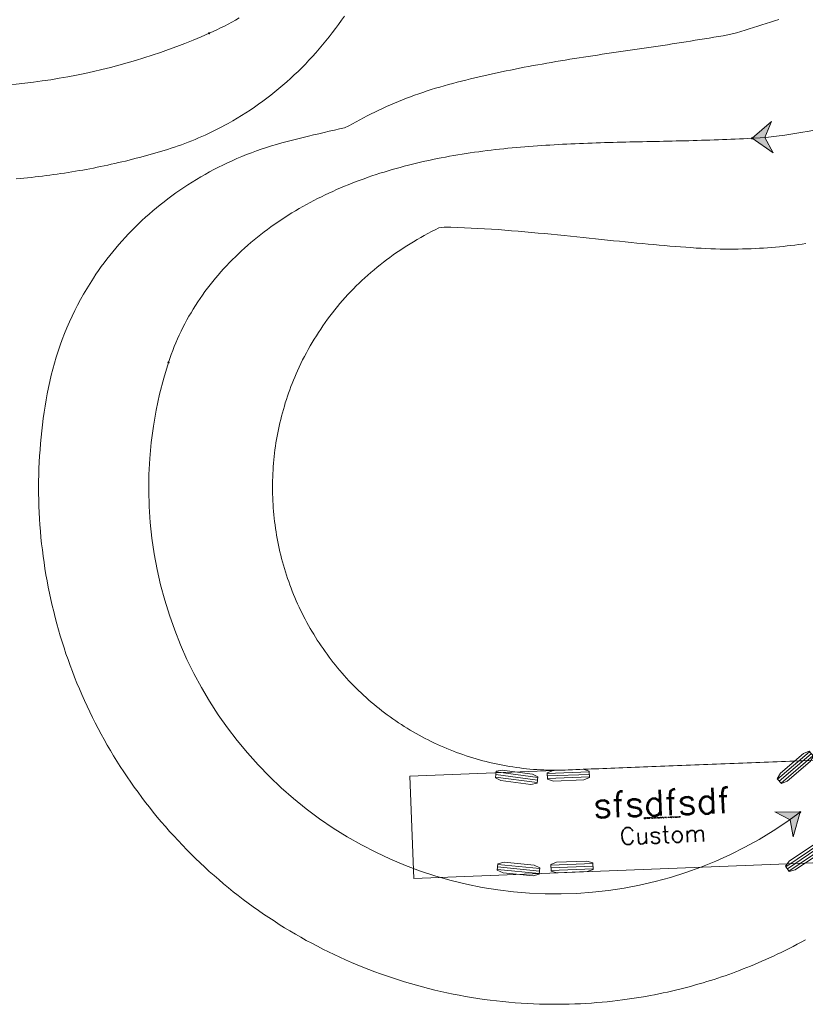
# Model space of a CAD drawing. Header units: metres. Extents: x -173 to 224, y -295 to 41.
# Tile 12 of 41: x 21 to 40, y -208 to -184. Entities that reach past the tile are written whole.
import ezdxf
from ezdxf.enums import TextEntityAlignment as Align

# ---------------------------------------------------------------- set-up
doc = ezdxf.new("R2010")
doc.units = ezdxf.units.M
doc.layers.get('0').update_dxf_attribs({"lineweight": 25})
doc.layers.add('X-XX-AL-M-250', color=7, linetype='Continuous', lineweight=18)
doc.styles.add('TSText', font='Simplex.shx')

# ---------------------------------------------------------------- blocks, each defined once
blk = doc.blocks.new('*U209')
at = {"layer": 'X-XX-AL-M-250', "color": 3, "linetype": 'Continuous', "ltscale": 0.3048, "transparency": 33554687, "flags": 128}
for points in [[(-50.695, -17.117), (-50.581, -17.067), (-50.466, -17.018), (-50.35, -16.971), (-50.232, -16.926), (-50.113, -16.882), (-49.993, -16.839), (-49.872, -16.799), (-49.749, -16.759), (-49.625, -16.722), (-49.499, -16.686), (-49.372, -16.651), (-49.244, -16.619), (-49.114, -16.588), (-48.983, -16.558), (-48.856, -16.527), (-48.731, -16.496), (-48.603, -16.467), (-48.476, -16.438), (-48.354, -16.407), (-48.23, -16.378), (-48.106, -16.349), (-47.984, -16.32), (-47.886, -16.276), (-47.797, -16.226), (-47.708, -16.177), (-47.618, -16.128), (-47.528, -16.08), (-47.437, -16.033), (-47.346, -15.987), (-47.254, -15.942), (-47.161, -15.898), (-47.068, -15.854), (-46.974, -15.812), (-46.879, -15.77), (-46.784, -15.729), (-46.688, -15.689), (-46.591, -15.65), (-46.494, -15.612), (-46.396, -15.575), (-46.297, -15.538), (-46.198, -15.503), (-46.097, -15.468), (-45.996, -15.434), (-45.895, -15.402), (-45.792, -15.37), (-45.689, -15.339), (-45.585, -15.309), (-45.48, -15.28), (-45.375, -15.252), (-45.269, -15.224), (-45.163, -15.197), (-45.057, -15.17), (-44.951, -15.144), (-44.844, -15.118), (-44.737, -15.093), (-44.63, -15.068), (-44.523, -15.044), (-44.415, -15.02), (-44.307, -14.996), (-44.199, -14.973), (-44.091, -14.951), (-43.982, -14.929), (-43.874, -14.907), (-43.765, -14.885), (-43.656, -14.864), (-43.546, -14.844), (-43.437, -14.823), (-43.327, -14.803), (-43.217, -14.784), (-43.107, -14.764), (-42.996, -14.745), (-42.886, -14.726), (-42.775, -14.708), (-42.664, -14.689), (-42.553, -14.671), (-42.442, -14.653), (-42.331, -14.636), (-42.219, -14.618), (-42.108, -14.601), (-41.996, -14.584), (-41.884, -14.567), (-41.772, -14.55), (-41.66, -14.533), (-41.548, -14.516), (-41.436, -14.5), (-41.324, -14.483), (-41.211, -14.467), (-41.099, -14.45), (-40.987, -14.434), (-40.874, -14.417), (-40.762, -14.401), (-40.649, -14.384), (-40.537, -14.368), (-40.424, -14.351), (-40.312, -14.334), (-40.199, -14.318), (-40.087, -14.301), (-39.975, -14.283), (-39.862, -14.266), (-39.75, -14.249), (-39.638, -14.231), (-39.526, -14.213), (-39.414, -14.195), (-39.302, -14.177), (-39.19, -14.158), (-39.078, -14.139), (-38.967, -14.12), (-38.856, -14.101), (-38.744, -14.081), (-38.635, -14.059), (-38.532, -14.03), (-38.43, -14), (-38.327, -13.969), (-38.225, -13.938), (-38.123, -13.907), (-38.021, -13.875), (-37.919, -13.843), (-37.817, -13.81), (-37.716, -13.777), (-37.615, -13.743), (-37.514, -13.708)], [(-36.859, -19.115), (-36.948, -19.128), (-37.038, -19.14), (-37.129, -19.152), (-37.22, -19.163), (-37.312, -19.173), (-37.405, -19.183), (-37.499, -19.193), (-37.593, -19.202), (-37.689, -19.21), (-37.785, -19.217), (-37.883, -19.224), (-37.981, -19.23), (-38.081, -19.235), (-38.182, -19.239), (-38.284, -19.243), (-38.387, -19.246), (-38.492, -19.248), (-38.598, -19.249), (-38.706, -19.25), (-38.815, -19.249), (-38.926, -19.247), (-39.039, -19.245), (-39.153, -19.241), (-39.27, -19.236), (-39.388, -19.23), (-39.509, -19.223), (-39.632, -19.214), (-39.756, -19.205), (-39.882, -19.196), (-40.009, -19.186), (-40.137, -19.175), (-40.267, -19.164), (-40.398, -19.153), (-40.53, -19.141), (-40.664, -19.129), (-40.8, -19.116), (-40.937, -19.103), (-41.075, -19.089), (-41.215, -19.076), (-41.356, -19.061), (-41.499, -19.047), (-41.643, -19.032), (-41.789, -19.017), (-41.936, -19.001), (-42.084, -18.986), (-42.234, -18.97), (-42.385, -18.955), (-42.538, -18.939), (-42.691, -18.923), (-42.846, -18.907), (-43.002, -18.892), (-43.16, -18.876), (-43.318, -18.861), (-43.477, -18.847), (-43.637, -18.832), (-43.797, -18.818), (-43.958, -18.805), (-44.12, -18.792), (-44.282, -18.78), (-44.445, -18.769), (-44.608, -18.759), (-44.77, -18.75), (-44.933, -18.742), (-45.096, -18.735), (-45.258, -18.729), (-45.42, -18.724), (-45.582, -18.721), (-45.714, -18.737), (-45.802, -18.782), (-45.89, -18.828), (-45.977, -18.875), (-46.063, -18.922), (-46.149, -18.971), (-46.234, -19.02), (-46.319, -19.07), (-46.403, -19.121), (-46.486, -19.173), (-46.569, -19.226), (-46.651, -19.28), (-46.732, -19.335), (-46.812, -19.391), (-46.891, -19.448), (-46.97, -19.506), (-47.048, -19.565), (-47.124, -19.625), (-47.2, -19.686), (-47.275, -19.747), (-47.349, -19.81), (-47.422, -19.874), (-47.494, -19.939), (-47.565, -20.005), (-47.635, -20.071), (-47.704, -20.139), (-47.771, -20.208), (-47.839, -20.277), (-47.904, -20.347), (-47.969, -20.419), (-48.033, -20.491), (-48.096, -20.564), (-48.158, -20.637), (-48.219, -20.712), (-48.278, -20.788), (-48.337, -20.864), (-48.394, -20.941), (-48.451, -21.019), (-48.506, -21.098), (-48.56, -21.177), (-48.613, -21.257), (-48.665, -21.338), (-48.716, -21.42), (-48.766, -21.502), (-48.814, -21.585), (-48.861, -21.669), (-48.907, -21.753), (-48.952, -21.838), (-48.996, -21.924), (-49.039, -22.01), (-49.08, -22.097), (-49.12, -22.184), (-49.154, -22.26), (-49.186, -22.336), (-49.218, -22.412), (-49.249, -22.489), (-49.279, -22.566), (-49.307, -22.644), (-49.335, -22.722), (-49.363, -22.8), (-49.389, -22.879), (-49.414, -22.958), (-49.438, -23.037), (-49.461, -23.116), (-49.483, -23.196), (-49.505, -23.276), (-49.525, -23.356), (-49.544, -23.437), (-49.563, -23.517), (-49.58, -23.598), (-49.596, -23.68), (-49.612, -23.761), (-49.626, -23.842), (-49.64, -23.924), (-49.652, -24.006), (-49.664, -24.088), (-49.674, -24.17), (-49.684, -24.252), (-49.692, -24.335), (-49.699, -24.417), (-49.706, -24.5), (-49.711, -24.582), (-49.716, -24.665), (-49.719, -24.748), (-49.722, -24.83), (-49.723, -24.913), (-49.724, -24.996), (-49.723, -25.079), (-49.722, -25.161), (-49.719, -25.244), (-49.716, -25.327), (-49.711, -25.41), (-49.705, -25.492), (-49.699, -25.575), (-49.691, -25.657), (-49.683, -25.74), (-49.673, -25.822), (-49.663, -25.904), (-49.651, -25.986), (-49.639, -26.068), (-49.625, -26.15), (-49.611, -26.231), (-49.595, -26.312), (-49.579, -26.394), (-49.561, -26.475), (-49.543, -26.555), (-49.523, -26.636), (-49.503, -26.716), (-49.481, -26.796), (-49.459, -26.876), (-49.436, -26.955), (-49.412, -27.035), (-49.386, -27.114), (-49.36, -27.192), (-49.333, -27.27), (-49.305, -27.348), (-49.276, -27.426), (-49.246, -27.503), (-49.215, -27.58), (-49.183, -27.656), (-49.15, -27.733), (-49.117, -27.808), (-49.082, -27.883), (-49.047, -27.958), (-49.01, -28.033), (-48.973, -28.107), (-48.935, -28.18), (-48.896, -28.253), (-48.856, -28.326), (-48.815, -28.398), (-48.773, -28.469), (-48.73, -28.54), (-48.687, -28.611), (-48.643, -28.681), (-48.597, -28.75), (-48.552, -28.819), (-48.505, -28.887), (-48.457, -28.955), (-48.409, -29.022), (-48.359, -29.089), (-48.309, -29.155), (-48.258, -29.22), (-48.207, -29.285), (-48.154, -29.349), (-48.101, -29.413), (-48.047, -29.475), (-47.992, -29.537), (-47.937, -29.599), (-47.881, -29.66), (-47.824, -29.72), (-47.766, -29.779), (-47.708, -29.838), (-47.648, -29.896), (-47.589, -29.953), (-47.528, -30.01), (-47.467, -30.066), (-47.405, -30.121), (-47.343, -30.175)], [(-47.343, -30.175), (-47.279, -30.228), (-47.216, -30.281), (-47.151, -30.333), (-47.086, -30.384), (-47.02, -30.435), (-46.954, -30.484), (-46.887, -30.533), (-46.82, -30.581), (-46.751, -30.628), (-46.683, -30.675), (-46.614, -30.72), (-46.544, -30.765), (-46.474, -30.809), (-46.403, -30.852), (-46.331, -30.894), (-46.26, -30.935), (-46.187, -30.975), (-46.114, -31.015), (-46.041, -31.053), (-45.967, -31.091), (-45.893, -31.128), (-45.819, -31.164), (-45.744, -31.199), (-45.668, -31.233), (-45.592, -31.266), (-45.516, -31.298), (-45.439, -31.329), (-45.362, -31.36), (-45.285, -31.389), (-45.207, -31.418), (-45.129, -31.445), (-45.05, -31.472), (-44.972, -31.497), (-44.893, -31.522), (-44.813, -31.546), (-44.734, -31.568), (-44.654, -31.59), (-44.574, -31.611), (-44.493, -31.631), (-44.413, -31.65), (-44.332, -31.667), (-44.251, -31.684), (-44.169, -31.7), (-44.088, -31.715), (-44.006, -31.729), (-43.924, -31.742), (-43.842, -31.754), (-43.76, -31.765), (-43.678, -31.775), (-43.596, -31.784), (-43.513, -31.792), (-43.43, -31.799), (-43.347, -31.805), (-43.263, -31.81), (-43.179, -31.814), (-43.095, -31.817), (-43.01, -31.818), (-42.924, -31.819), (-42.838, -31.819), (-42.752, -31.818), (-42.665, -31.815), (-42.577, -31.812), (-42.488, -31.808), (-42.399, -31.805), (-42.309, -31.801), (-42.219, -31.798), (-42.127, -31.794), (-42.035, -31.79), (-41.942, -31.787), (-41.849, -31.783), (-41.754, -31.78), (-41.659, -31.776), (-41.563, -31.772), (-41.466, -31.768), (-41.369, -31.764), (-41.271, -31.761), (-41.172, -31.757), (-41.073, -31.753), (-40.973, -31.749), (-40.873, -31.745), (-40.773, -31.741), (-40.672, -31.737), (-40.571, -31.733), (-40.469, -31.729), (-40.367, -31.725), (-40.264, -31.721), (-40.162, -31.717), (-40.058, -31.713), (-39.955, -31.709), (-39.851, -31.705), (-39.747, -31.701), (-39.642, -31.697), (-39.538, -31.693), (-39.433, -31.689), (-39.327, -31.685), (-39.222, -31.681), (-39.117, -31.677), (-39.012, -31.673), (-38.907, -31.668), (-38.802, -31.664), (-38.696, -31.66), (-38.592, -31.656), (-38.487, -31.652), (-38.382, -31.648), (-38.278, -31.644), (-38.174, -31.64), (-38.069, -31.636), (-37.966, -31.632), (-37.862, -31.628), (-37.758, -31.624), (-37.655, -31.62), (-37.552, -31.616), (-37.449, -31.612), (-37.347, -31.608), (-37.245, -31.604), (-37.143, -31.6), (-37.041, -31.596), (-36.939, -31.592), (-36.838, -31.588)], [(-36.87, -35.912), (-36.969, -35.966), (-37.067, -36.019), (-37.165, -36.07), (-37.262, -36.12), (-37.358, -36.168), (-37.454, -36.215), (-37.549, -36.261), (-37.643, -36.305), (-37.736, -36.348), (-37.829, -36.39), (-37.921, -36.43), (-38.012, -36.469), (-38.102, -36.507), (-38.192, -36.545), (-38.281, -36.58), (-38.37, -36.615), (-38.458, -36.649), (-38.546, -36.683), (-38.633, -36.714), (-38.721, -36.746), (-38.807, -36.777), (-38.895, -36.807), (-38.982, -36.836), (-39.07, -36.865), (-39.159, -36.893), (-39.248, -36.92), (-39.338, -36.948), (-39.429, -36.975), (-39.521, -37.001), (-39.615, -37.027), (-39.709, -37.052), (-39.805, -37.077), (-39.902, -37.102), (-40, -37.125), (-40.099, -37.149), (-40.2, -37.172), (-40.302, -37.194), (-40.405, -37.215), (-40.51, -37.236), (-40.615, -37.256), (-40.723, -37.276), (-40.832, -37.295), (-40.943, -37.313), (-41.055, -37.33), (-41.17, -37.347), (-41.286, -37.362), (-41.405, -37.377), (-41.525, -37.391), (-41.649, -37.404), (-41.774, -37.416), (-41.902, -37.427), (-42.031, -37.437), (-42.163, -37.446), (-42.296, -37.453), (-42.432, -37.459), (-42.569, -37.463), (-42.709, -37.466), (-42.849, -37.467), (-42.992, -37.467), (-43.135, -37.465), (-43.281, -37.462), (-43.427, -37.456), (-43.575, -37.449), (-43.723, -37.44), (-43.872, -37.429), (-44.022, -37.417), (-44.172, -37.402), (-44.322, -37.386), (-44.472, -37.368), (-44.622, -37.348), (-44.772, -37.326), (-44.922, -37.302), (-45.071, -37.277), (-45.22, -37.25), (-45.368, -37.22), (-45.517, -37.19), (-45.664, -37.157), (-45.812, -37.123), (-45.959, -37.086), (-46.105, -37.048), (-46.251, -37.008), (-46.397, -36.967), (-46.542, -36.923), (-46.687, -36.878), (-46.83, -36.832), (-46.974, -36.783), (-47.116, -36.733), (-47.259, -36.68), (-47.4, -36.627), (-47.541, -36.571), (-47.681, -36.514), (-47.821, -36.455), (-47.959, -36.394), (-48.097, -36.332), (-48.234, -36.268), (-48.371, -36.203), (-48.506, -36.135), (-48.641, -36.066), (-48.775, -35.996), (-48.908, -35.924), (-49.04, -35.85), (-49.172, -35.775), (-49.302, -35.698), (-49.431, -35.619), (-49.56, -35.539), (-49.687, -35.457), (-49.814, -35.374), (-49.939, -35.29), (-50.064, -35.203), (-50.187, -35.116), (-50.309, -35.026), (-50.43, -34.936), (-50.551, -34.844), (-50.669, -34.75), (-50.787, -34.655), (-50.904, -34.558), (-51.019, -34.46), (-51.134, -34.361), (-51.247, -34.261), (-51.358, -34.159), (-51.469, -34.055), (-51.578, -33.95), (-51.686, -33.844), (-51.793, -33.737), (-51.898, -33.629), (-52.002, -33.519), (-52.105, -33.407), (-52.206, -33.295), (-52.307, -33.181), (-52.405, -33.067), (-52.502, -32.951), (-52.598, -32.833), (-52.693, -32.715), (-52.785, -32.596), (-52.877, -32.475), (-52.967, -32.353), (-53.056, -32.231), (-53.142, -32.107), (-53.228, -31.982), (-53.312, -31.856), (-53.394, -31.729), (-53.475, -31.601), (-53.555, -31.473), (-53.632, -31.343), (-53.708, -31.212), (-53.783, -31.08), (-53.856, -30.948), (-53.927, -30.814), (-53.997, -30.68), (-54.065, -30.545), (-54.132, -30.409), (-54.196, -30.272), (-54.26, -30.135), (-54.321, -29.997), (-54.381, -29.858), (-54.439, -29.718), (-54.495, -29.577), (-54.55, -29.436), (-54.603, -29.295), (-54.654, -29.152), (-54.704, -29.009), (-54.751, -28.866), (-54.797, -28.721), (-54.842, -28.577), (-54.884, -28.432), (-54.925, -28.286), (-54.964, -28.14), (-55.001, -27.993), (-55.036, -27.846), (-55.07, -27.698), (-55.102, -27.55), (-55.132, -27.402), (-55.16, -27.254), (-55.187, -27.105), (-55.211, -26.955), (-55.234, -26.806), (-55.255, -26.656), (-55.274, -26.506), (-55.291, -26.356), (-55.307, -26.205), (-55.321, -26.054), (-55.332, -25.903), (-55.343, -25.752), (-55.351, -25.601), (-55.357, -25.449), (-55.361, -25.298), (-55.364, -25.147), (-55.365, -24.995), (-55.364, -24.844), (-55.361, -24.692), (-55.356, -24.541), (-55.35, -24.39), (-55.341, -24.239), (-55.331, -24.088), (-55.319, -23.937), (-55.305, -23.786), (-55.289, -23.635), (-55.272, -23.485), (-55.253, -23.335), (-55.231, -23.185), (-55.208, -23.035), (-55.184, -22.886), (-55.157, -22.737), (-55.128, -22.588), (-55.097, -22.44), (-55.063, -22.293), (-55.025, -22.146), (-54.985, -22), (-54.942, -21.855), (-54.896, -21.711), (-54.847, -21.568), (-54.795, -21.426), (-54.74, -21.285), (-54.682, -21.145), (-54.622, -21.007), (-54.559, -20.87), (-54.493, -20.734), (-54.424, -20.599), (-54.353, -20.466), (-54.28, -20.335), (-54.204, -20.205), (-54.125, -20.077), (-54.043, -19.951), (-53.981, -19.857), (-53.917, -19.764), (-53.852, -19.672), (-53.785, -19.581), (-53.716, -19.49), (-53.646, -19.401), (-53.575, -19.312), (-53.503, -19.224), (-53.429, -19.138), (-53.353, -19.052), (-53.276, -18.967), (-53.198, -18.883), (-53.118, -18.801), (-53.037, -18.719), (-52.955, -18.638), (-52.871, -18.559), (-52.786, -18.48), (-52.699, -18.403), (-52.611, -18.327), (-52.522, -18.252), (-52.432, -18.178), (-52.34, -18.105), (-52.247, -18.034), (-52.152, -17.963), (-52.057, -17.894), (-51.96, -17.826), (-51.861, -17.76), (-51.762, -17.695), (-51.661, -17.631), (-51.558, -17.568), (-51.455, -17.507), (-51.35, -17.447), (-51.244, -17.388), (-51.137, -17.331), (-51.028, -17.275), (-50.918, -17.221), (-50.807, -17.168), (-50.695, -17.117)]]:
    blk.add_lwpolyline(points, dxfattribs=at)
blk = doc.blocks.new('*U213')
at = {"layer": 'X-XX-AL-M-250', "color": 254, "linetype": 'Continuous', "lineweight": 0, "ltscale": 0.3048, "transparency": 33554687}
blk.add_lwpolyline([(0, 1.235), (-12.1, 1.235), (-12.1, -1.235), (0, -1.235), (0, 1.235), (0, 1.235)], close=True, dxfattribs=at)
blk = doc.blocks.new('*U212')
at = {"layer": 'X-XX-AL-M-250', "color": 2, "linetype": 'Continuous', "ltscale": 0.3048, "transparency": 33554687}
for p, q in [((0.224, 1.455), (-0.548, 0.794)), ((0.265, 1.407), (-0.507, 0.746)), ((0.306, 1.359), (-0.465, 0.698)), ((-6.329, 0.836), (-7.336, 0.97)), ((-5.089, 0.974), (-6.104, 0.934)), ((-6.346, 0.71), (-7.353, 0.844)), ((-6.338, 0.773), (-7.345, 0.907)), ((-5.086, 0.91), (-6.102, 0.871)), ((-5.084, 0.847), (-6.099, 0.807)), ((0.495, -0.749), (-0.347, -1.317)), ((0.53, -0.801), (-0.312, -1.37)), ((0.566, -0.854), (-0.276, -1.422)), ((-6.294, -1.485), (-7.305, -1.387)), ((-6.288, -1.422), (-7.299, -1.324)), ((-6.282, -1.358), (-7.293, -1.261)), ((-5.002, -1.241), (-6.018, -1.28)), ((-5, -1.304), (-6.015, -1.344)), ((-4.997, -1.367), (-6.013, -1.407))]:
    blk.add_line(p, q, dxfattribs=at)
at = {"layer": 'X-XX-AL-M-250', "color": 254, "linetype": 'Continuous', "ltscale": 0.3048, "transparency": 33554687, "flags": 128}
for points in [[(0.213, 1.467), (0.316, 1.347), (0.24, 1.218), (-0.316, 0.742), (-0.455, 0.686), (-0.558, 0.806), (-0.481, 0.935), (0.074, 1.411)], [(-6.327, 0.851), (-6.348, 0.694), (-6.496, 0.666), (-7.221, 0.763), (-7.355, 0.829), (-7.334, 0.986), (-7.187, 1.014), (-6.462, 0.917)], [(-5.089, 0.99), (-5.083, 0.831), (-5.224, 0.778), (-5.955, 0.749), (-6.099, 0.792), (-6.105, 0.95), (-5.964, 1.003), (-5.233, 1.032)], [(0.486, -0.736), (0.575, -0.867), (0.484, -0.986), (-0.123, -1.395), (-0.268, -1.435), (-0.356, -1.304), (-0.265, -1.185), (0.341, -0.776)], [(-5.003, -1.225), (-4.997, -1.383), (-5.137, -1.436), (-5.868, -1.465), (-6.012, -1.423), (-6.018, -1.264), (-5.878, -1.211), (-5.147, -1.183)], [(-6.28, -1.343), (-6.296, -1.5), (-6.442, -1.534), (-7.17, -1.464), (-7.307, -1.403), (-7.292, -1.245), (-7.146, -1.211), (-6.417, -1.282)]]:
    blk.add_lwpolyline(points, close=True, dxfattribs=at)
at = {"rotation": 2.234879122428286}
blk.add_blockref('*U213', (2.718, 0.106), dxfattribs=at)
at = {"layer": 'X-XX-AL-M-250', "color": 4, "transparency": 33554687, "style": 'TSText'}
for s, height, p in [('sfsdfsdf', 0.6175, (-3.341, 0.228)), ('(c) 2022 Transoft Solutions, Inc. All rights reserved.', 0.0247, (-3.327, -0.13)), ('Custom', 0.4117, (-3.311, -0.543))]:
    blk.add_text(s, height=height, rotation=2.2349, dxfattribs=at).set_placement(p, align=Align.MIDDLE_CENTER)
blk = doc.blocks.new('*U217')
at = {"layer": 'X-XX-AL-M-250', "color": 6, "linetype": 'Continuous', "lineweight": 0, "ltscale": 0.3048, "transparency": 33554687}
blk.add_circle((0, 0), 0.0127, dxfattribs=at)
blk = doc.blocks.new('*U218')
at = {"layer": 'X-XX-AL-M-250', "transparency": 33554687}
blk.add_hatch(color=4, dxfattribs=at).paths.add_polyline_path([(0, 0), (0.511, -0.346), (0.308, 0.018), (0.467, 0.404)])
at = {"layer": 'X-XX-AL-M-250', "color": 4, "linetype": 'Continuous', "ltscale": 0.3048, "transparency": 33554687, "flags": 128}
blk.add_lwpolyline([(0, 0), (0.511, -0.346), (0.308, 0.018), (0.467, 0.404)], close=True, dxfattribs=at)
blk = doc.blocks.new('*U219')
at = {"layer": 'X-XX-AL-M-250', "color": 6, "linetype": 'Continuous', "lineweight": 0, "ltscale": 0.3048, "transparency": 33554687}
blk.add_circle((0, 0), 0.0127, dxfattribs=at)
blk = doc.blocks.new('*U220')
at = {"layer": 'X-XX-AL-M-250', "color": 6, "linetype": 'Continuous', "lineweight": 0, "ltscale": 0.3048, "transparency": 33554687}
blk.add_circle((0, 0), 0.0127, dxfattribs=at)
blk = doc.blocks.new('*U221')
at = {"layer": 'X-XX-AL-M-250', "color": 6, "linetype": 'Continuous', "lineweight": 0, "ltscale": 0.3048, "transparency": 33554687}
blk.add_circle((0, 0), 0.0127, dxfattribs=at)
blk = doc.blocks.new('*U222')
at = {"layer": 'X-XX-AL-M-250', "color": 6, "linetype": 'Continuous', "lineweight": 0, "ltscale": 0.3048, "transparency": 33554687}
blk.add_circle((0, 0), 0.0127, dxfattribs=at)
blk = doc.blocks.new('*U223')
at = {"layer": 'X-XX-AL-M-250', "transparency": 33554687}
blk.add_hatch(color=4, dxfattribs=at).paths.add_polyline_path([(0, 0), (-0.617, 0.008), (-0.247, -0.185), (-0.168, -0.594)])
at = {"layer": 'X-XX-AL-M-250', "color": 4, "linetype": 'Continuous', "ltscale": 0.3048, "transparency": 33554687, "flags": 128}
blk.add_lwpolyline([(0, 0), (-0.617, 0.008), (-0.247, -0.185), (-0.168, -0.594)], close=True, dxfattribs=at)
blk = doc.blocks.new('*U208')
at = {"layer": 'X-XX-AL-M-250', "color": 6, "linetype": 'Continuous', "ltscale": 0.3048, "transparency": 33554687, "flags": 128}
blk.add_lwpolyline([(-38.158, -16.577), (-38.26, -16.582), (-38.361, -16.587), (-38.463, -16.592), (-38.564, -16.596), (-38.666, -16.601), (-38.767, -16.605), (-38.869, -16.609), (-38.97, -16.613), (-39.072, -16.616), (-39.174, -16.619), (-39.275, -16.622), (-39.377, -16.625), (-39.478, -16.628), (-39.58, -16.631), (-39.681, -16.634), (-39.783, -16.636), (-39.884, -16.639), (-39.986, -16.641), (-40.088, -16.643), (-40.189, -16.645), (-40.291, -16.648), (-40.392, -16.65), (-40.494, -16.652), (-40.596, -16.654), (-40.697, -16.656), (-40.799, -16.658), (-40.9, -16.66), (-41.002, -16.663), (-41.103, -16.665), (-41.205, -16.667), (-41.307, -16.67), (-41.408, -16.672), (-41.51, -16.675), (-41.611, -16.678), (-41.713, -16.681), (-41.814, -16.684), (-41.916, -16.687), (-42.017, -16.69), (-42.119, -16.694), (-42.22, -16.698), (-42.322, -16.702), (-42.424, -16.706), (-42.525, -16.711), (-42.626, -16.716), (-42.728, -16.721), (-42.829, -16.726), (-42.931, -16.732), (-43.032, -16.738), (-43.134, -16.744), (-43.235, -16.751), (-43.336, -16.757), (-43.438, -16.765), (-43.539, -16.773), (-43.64, -16.781), (-43.742, -16.789), (-43.843, -16.798), (-43.944, -16.808), (-44.045, -16.818), (-44.146, -16.828), (-44.247, -16.839), (-44.348, -16.85), (-44.449, -16.862), (-44.55, -16.874), (-44.651, -16.887), (-44.751, -16.9), (-44.852, -16.914), (-44.953, -16.929), (-45.053, -16.944), (-45.153, -16.96), (-45.254, -16.976), (-45.354, -16.993), (-45.454, -17.011), (-45.554, -17.029), (-45.654, -17.048), (-45.753, -17.067), (-45.853, -17.088), (-45.952, -17.109), (-46.052, -17.13), (-46.151, -17.153), (-46.25, -17.176), (-46.348, -17.2), (-46.447, -17.225), (-46.545, -17.25), (-46.643, -17.277), (-46.741, -17.304), (-46.839, -17.332), (-46.936, -17.36), (-47.034, -17.39), (-47.131, -17.42), (-47.227, -17.452), (-47.324, -17.484), (-47.42, -17.517), (-47.515, -17.551), (-47.611, -17.586), (-47.706, -17.621), (-47.801, -17.658), (-47.895, -17.696), (-47.989, -17.734), (-48.083, -17.774), (-48.176, -17.814), (-48.269, -17.856), (-48.361, -17.898), (-48.453, -17.941), (-48.544, -17.986), (-48.635, -18.031), (-48.726, -18.078), (-48.815, -18.125), (-48.905, -18.173), (-48.994, -18.223), (-49.082, -18.273), (-49.169, -18.325), (-49.256, -18.377), (-49.343, -18.431), (-49.428, -18.486), (-49.513, -18.541), (-49.597, -18.598), (-49.681, -18.656), (-49.764, -18.715), (-49.846, -18.775), (-49.927, -18.836), (-50.008, -18.898), (-50.087, -18.961), (-50.166, -19.025), (-50.244, -19.09), (-50.321, -19.156), (-50.397, -19.224), (-50.472, -19.292), (-50.546, -19.362), (-50.619, -19.432), (-50.692, -19.504), (-50.763, -19.576), (-50.833, -19.65), (-50.902, -19.724), (-50.97, -19.8), (-51.036, -19.877), (-51.102, -19.954), (-51.166, -20.033), (-51.229, -20.112), (-51.291, -20.193), (-51.352, -20.274), (-51.411, -20.357), (-51.469, -20.44), (-51.526, -20.525), (-51.582, -20.61), (-51.636, -20.696), (-51.688, -20.783), (-51.739, -20.871), (-51.789, -20.959), (-51.837, -21.049), (-51.884, -21.139), (-51.929, -21.23), (-51.973, -21.322), (-52.015, -21.414), (-52.055, -21.507), (-52.094, -21.601), (-52.131, -21.696), (-52.166, -21.791), (-52.2, -21.887), (-52.232, -21.983)], dxfattribs=at)
at = {"layer": 'X-XX-AL-M-250', "color": 6, "linetype": 'Continuous', "ltscale": 0.3048, "transparency": 33554687}
for centre, start, end in [((-38.687, -6.783), 273.0887, 310.0019), ((-42.9, -25), 162.0867, 307.0266)]:
    blk.add_arc(centre, 9.807, start, end, dxfattribs=at)
for name, p in [('*U209', (0, 0)), ('*U218', (-38.158, -16.577)), ('*U212', (-36.994, -32.83)), ('*U223', (-36.994, -32.83))]:
    blk.add_blockref(name, p)
for name, p, rotation in [('*U217', (-38.158, -16.577), 183.0886781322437), ('*U219', (-38.158, -16.577), 183.3217707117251), ('*U220', (-52.232, -21.983), 251.6170432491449), ('*U221', (-52.232, -21.983), 252.0867481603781), ('*U222', (-36.994, -32.83), 37.02660053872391)]:
    blk.add_blockref(name, p, dxfattribs=dict(rotation=rotation))
blk = doc.blocks.new('*U225')
at = {"layer": 'X-XX-AL-M-250', "color": 3, "linetype": 'Continuous', "ltscale": 0.3048, "transparency": 33554687, "flags": 128}
blk.add_lwpolyline([(-47.99, -13.627), (-48.061, -13.729), (-48.133, -13.831), (-48.206, -13.931), (-48.282, -14.031), (-48.358, -14.129), (-48.436, -14.227), (-48.515, -14.323), (-48.595, -14.418), (-48.677, -14.512), (-48.761, -14.604), (-48.845, -14.695), (-48.931, -14.786), (-49.018, -14.874), (-49.107, -14.961), (-49.197, -15.047), (-49.288, -15.132), (-49.38, -15.215), (-49.473, -15.297), (-49.568, -15.377), (-49.664, -15.456), (-49.761, -15.533), (-49.859, -15.609), (-49.959, -15.683), (-50.059, -15.755), (-50.161, -15.826), (-50.263, -15.896), (-50.367, -15.963), (-50.472, -16.029), (-50.578, -16.094), (-50.684, -16.156), (-50.792, -16.217), (-50.87, -16.26), (-50.949, -16.302), (-51.028, -16.343), (-51.107, -16.384), (-51.187, -16.423), (-51.267, -16.461), (-51.347, -16.498), (-51.428, -16.534), (-51.509, -16.569), (-51.59, -16.603), (-51.672, -16.637), (-51.754, -16.669), (-51.836, -16.701), (-51.919, -16.731), (-52.002, -16.76), (-52.085, -16.789), (-52.168, -16.817), (-52.252, -16.843), (-52.336, -16.869), (-52.421, -16.894), (-52.505, -16.919), (-52.59, -16.944), (-52.674, -16.968), (-52.759, -16.991), (-52.844, -17.014), (-52.929, -17.037), (-53.014, -17.059), (-53.099, -17.081), (-53.184, -17.103), (-53.269, -17.124), (-53.354, -17.144), (-53.44, -17.164), (-53.525, -17.184), (-53.611, -17.203), (-53.697, -17.222), (-53.783, -17.24), (-53.869, -17.258), (-53.955, -17.276), (-54.041, -17.293), (-54.128, -17.31), (-54.214, -17.326), (-54.301, -17.342), (-54.388, -17.357), (-54.475, -17.372), (-54.562, -17.387), (-54.65, -17.401), (-54.737, -17.414), (-54.825, -17.428), (-54.914, -17.441), (-55.002, -17.453), (-55.091, -17.465), (-55.18, -17.476), (-55.269, -17.488), (-55.358, -17.498), (-55.448, -17.509), (-55.539, -17.518), (-55.629, -17.528), (-55.72, -17.537), (-55.811, -17.545), (-55.903, -17.553)], dxfattribs=at)
blk = doc.blocks.new('*U231')
at = {"layer": 'X-XX-AL-M-250', "color": 6, "linetype": 'Continuous', "lineweight": 0, "ltscale": 0.3048, "transparency": 33554687}
blk.add_circle((0, 0), 0.0127, dxfattribs=at)
blk = doc.blocks.new('*U232')
at = {"layer": 'X-XX-AL-M-250', "color": 6, "linetype": 'Continuous', "lineweight": 0, "ltscale": 0.3048, "transparency": 33554687}
blk.add_circle((0, 0), 0.0127, dxfattribs=at)
blk = doc.blocks.new('*U224')
at = {"layer": 'X-XX-AL-M-250', "color": 6, "linetype": 'Continuous', "ltscale": 0.3048, "transparency": 33554687, "flags": 128}
blk.add_lwpolyline([(-50.527, -13.673), (-50.616, -13.724), (-50.704, -13.773), (-50.794, -13.822), (-50.884, -13.869), (-50.975, -13.914), (-51.066, -13.959), (-51.158, -14.002), (-51.251, -14.044)], dxfattribs=at)
at = {"layer": 'X-XX-AL-M-250', "color": 6, "linetype": 'Continuous', "ltscale": 0.3048, "transparency": 33554687}
blk.add_arc((-57.369, -0.233), 15.105, 268.3664, 293.8963, dxfattribs=at)
blk.add_blockref('*U225', (0, 0))
for name, rotation in [('*U231', 204.3193120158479), ('*U232', 203.8963337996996)]:
    blk.add_blockref(name, (-51.251, -14.044), dxfattribs=dict(rotation=rotation))

msp = doc.modelspace()

# ---------------------------------------------------------------- block references
for name in ['*U208', '*U224']:
    msp.add_blockref(name, (76.797, -170.58))

doc.saveas('drawing.dxf')
